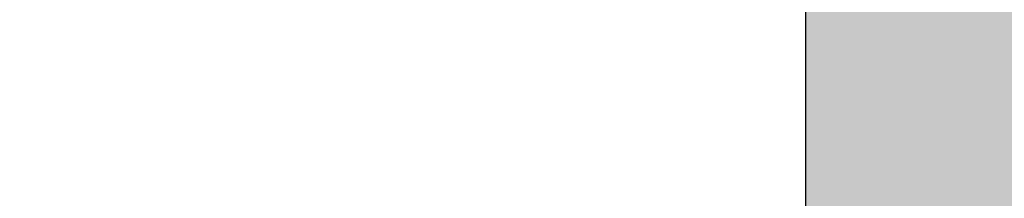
# Model space of a CAD drawing. Header units: millimetres. Extents: x -79464 to -76785, y -3788210 to -3782955.
# Tile 73 of 131: x -78331.6139 to -78331.56065, y -3785139.97163 to -3785139.96194. Entities that reach past the tile are written whole.
import ezdxf

# ---------------------------------------------------------------- set-up
doc = ezdxf.new("R2010")
doc.units = ezdxf.units.MM
doc.header["$LTSCALE"] = 8
doc.header["$MEASUREMENT"] = 0
doc.layers.add('VPM TEMPLATE', color=7, linetype='Continuous')

msp = doc.modelspace()

# ---------------------------------------------------------------- hatches: boundary and pattern name
at = {"layer": 'VPM TEMPLATE'}
msp.add_hatch(color=3, dxfattribs=at).paths.add_polyline_path([(-78327.519087, -3785142.065972), (-78327.928273, -3785142.034063), (-78328.336223, -3785142.003381), (-78328.744173, -3785141.972699), (-78329.121217, -3785141.910107), (-78329.467356, -3785141.816834), (-78329.844401, -3785141.722333), (-78330.25235, -3785141.598378), (-78330.629395, -3785141.473195), (-78329.65526, -3785139.726771), (-78330.503301, -3785139.726771), (-78331.173216, -3785140.954287), (-78331.665958, -3785139.97591), (-78331.571388, -3785139.97591), (-78331.571388, -3785139.477633), (-78328.776314, -3785139.477633), (-78328.462317, -3785139.133993), (-78327.519087, -3785139.133993)], flags=0)

# ---------------------------------------------------------------- linework, layer by layer
at = {"layer": 'VPM TEMPLATE', "color": 7, "lineweight": 9}
msp.add_lwpolyline([(-78327.519087, -3785142.065972), (-78327.519087, -3785139.133993), (-78328.462317, -3785139.133993), (-78328.776314, -3785139.477633), (-78331.571388, -3785139.477633), (-78331.571388, -3785139.97591), (-78332.671616, -3785139.97591), (-78332.671616, -3785137.356888)], dxfattribs=at)
at = {"layer": 'VPM TEMPLATE', "color": 3}
msp.add_lwpolyline([(-78327.519087, -3785142.065972), (-78327.928273, -3785142.034063), (-78328.336223, -3785142.003381), (-78328.744173, -3785141.972699), (-78329.121217, -3785141.910107), (-78329.467356, -3785141.816834), (-78329.844401, -3785141.722333), (-78330.25235, -3785141.598378), (-78330.629395, -3785141.473195), (-78329.65526, -3785139.726771), (-78330.503301, -3785139.726771), (-78331.173216, -3785140.954287), (-78331.665958, -3785139.97591), (-78331.571388, -3785139.97591), (-78331.571388, -3785139.477633), (-78328.776314, -3785139.477633), (-78328.462317, -3785139.133993), (-78327.519087, -3785139.133993), (-78327.519087, -3785142.065972), (-78327.519087, -3785142.065972)], dxfattribs=at)

doc.saveas('drawing.dxf')
